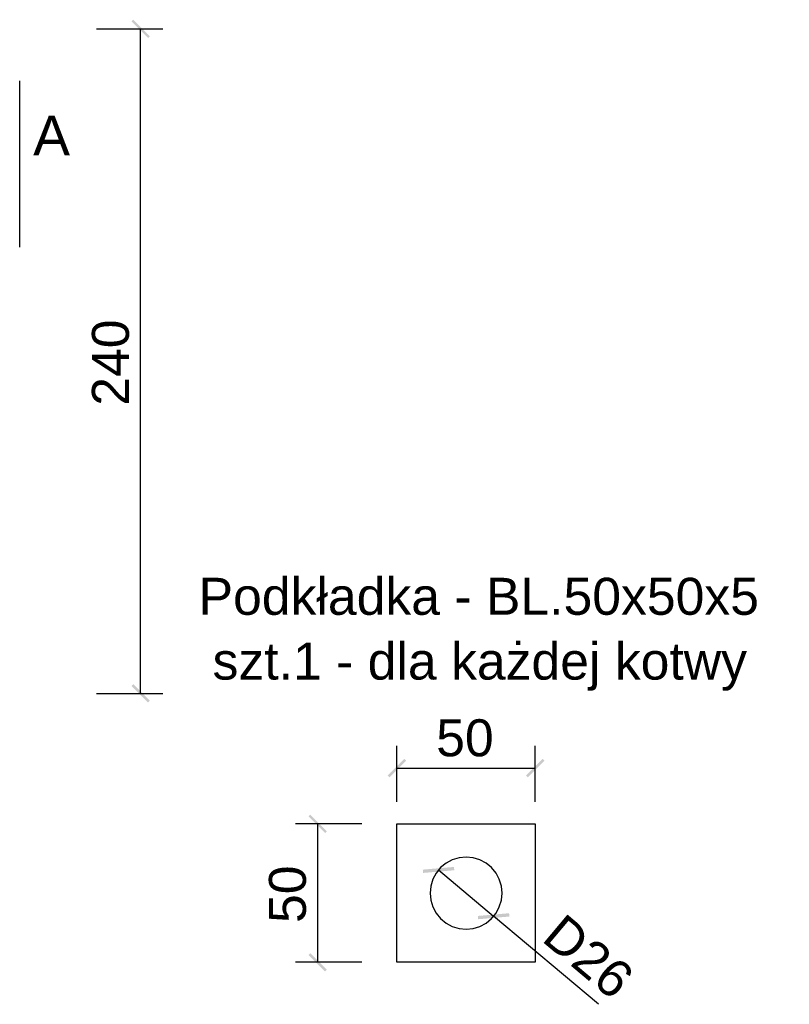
# Model space of a CAD drawing. Extents: x 68682 to 121374, y -47510 to -252.
# Tile 36 of 38: x 113394 to 113950, y -6269 to -5558. Entities that reach past the tile are written whole.
import ezdxf

# ---------------------------------------------------------------- set-up
doc = ezdxf.new("R2010")
doc.units = 0
doc.header["$LTSCALE"] = 1.125
doc.styles.add('ARIAL', font='arial.ttf')

msp = doc.modelspace()

# ---------------------------------------------------------------- hatches: boundary and pattern name
at = {"linetype": 'Continuous'}
for points in [[(113488.13, -5570.15), (113474.86, -5559.42), (113476.13, -5558.15)], [(113488.13, -5570.15), (113486.86, -5571.42), (113474.86, -5559.42)], [(113474.86, -6039.42), (113476.13, -6038.15), (113488.13, -6050.15)], [(113474.86, -6039.42), (113488.13, -6050.15), (113486.86, -6051.42)], [(113672.02, -6092.07), (113661.29, -6105.34), (113660.02, -6104.07)], [(113672.02, -6092.07), (113673.29, -6093.34), (113661.29, -6105.34)], [(113761.29, -6105.34), (113760.02, -6104.07), (113772.02, -6092.07)], [(113761.29, -6105.34), (113772.02, -6092.07), (113773.29, -6093.34)], [(113616.03, -6144.39), (113602.76, -6133.67), (113604.03, -6132.39)], [(113616.03, -6144.39), (113614.76, -6145.67), (113602.76, -6133.67)], [(113685.57, -6174.49), (113685.37, -6172.1), (113707.91, -6170.13)], [(113685.57, -6174.49), (113707.91, -6170.13), (113708.12, -6172.52)], [(113747.73, -6203.57), (113725.4, -6207.93), (113725.19, -6205.54)], [(113747.73, -6203.57), (113747.94, -6205.96), (113725.4, -6207.93)], [(113602.76, -6233.67), (113604.03, -6232.39), (113616.03, -6244.39)], [(113602.76, -6233.67), (113616.03, -6244.39), (113614.76, -6245.67)]]:
    msp.add_hatch(color=4, dxfattribs=at).paths.add_polyline_path(points)

# ---------------------------------------------------------------- linework, layer by layer
at = {"color": 4, "linetype": 'Continuous'}
for p, q in [((113449.49, -5564.79), (113497.49, -5564.79)), ((113481.49, -6044.79), (113481.49, -5564.79)), ((113449.49, -6044.79), (113497.49, -6044.79)), ((113666.65, -6123.03), (113666.65, -6082.71)), ((113766.65, -6123.03), (113766.65, -6082.71)), ((113666.65, -6098.71), (113766.65, -6098.71)), ((113641.39, -6139.03), (113593.39, -6139.03)), ((113609.39, -6139.03), (113609.39, -6239.03)), ((113696.74, -6172.31), (113736.57, -6205.75)), ((113812.34, -6269.37), (113736.57, -6205.75)), ((113641.39, -6239.03), (113593.39, -6239.03))]:
    msp.add_line(p, q, dxfattribs=at)
at = {"color": 2, "linetype": 'Continuous'}
for p, q in [((113481.49, -5564.79), (113481.49, -5564.79)), ((113766.65, -6098.71), (113766.65, -6098.71)), ((113666.65, -6139.03), (113766.65, -6139.03)), ((113666.65, -6239.03), (113666.65, -6139.03)), ((113666.65, -6139.03), (113666.65, -6139.03)), ((113666.65, -6139.03), (113666.65, -6139.03)), ((113766.65, -6139.03), (113766.65, -6239.03)), ((113766.65, -6139.03), (113766.65, -6139.03)), ((113706.7, -6165.01), (113702.21, -6167.41)), ((113711.58, -6163.53), (113706.7, -6165.01)), ((113716.65, -6163.03), (113711.58, -6163.53)), ((113721.73, -6163.53), (113716.65, -6163.03)), ((113726.6, -6165.01), (113721.73, -6163.53)), ((113731.1, -6167.41), (113726.6, -6165.01)), ((113698.27, -6170.65), (113695.04, -6174.59)), ((113696.74, -6172.31), (113696.74, -6172.31)), ((113702.21, -6167.41), (113698.27, -6170.65)), ((113735.04, -6170.65), (113731.1, -6167.41)), ((113738.27, -6174.59), (113735.04, -6170.65)), ((113692.63, -6179.08), (113691.15, -6183.96)), ((113695.04, -6174.59), (113692.63, -6179.08)), ((113740.67, -6179.08), (113738.27, -6174.59)), ((113742.15, -6183.96), (113740.67, -6179.08)), ((113691.15, -6183.96), (113690.65, -6189.03)), ((113742.65, -6189.03), (113742.15, -6183.96)), ((113690.65, -6189.03), (113691.15, -6194.1)), ((113691.15, -6194.1), (113692.63, -6198.98)), ((113740.67, -6198.98), (113742.15, -6194.1)), ((113742.15, -6194.1), (113742.65, -6189.03)), ((113692.63, -6198.98), (113695.04, -6203.47)), ((113738.27, -6203.47), (113740.67, -6198.98)), ((113695.04, -6203.47), (113698.27, -6207.41)), ((113698.27, -6207.41), (113702.21, -6210.65)), ((113731.1, -6210.65), (113735.04, -6207.41)), ((113735.04, -6207.41), (113738.27, -6203.47)), ((113736.57, -6205.75), (113736.57, -6205.75)), ((113702.21, -6210.65), (113706.7, -6213.05)), ((113706.7, -6213.05), (113711.58, -6214.53)), ((113711.58, -6214.53), (113716.65, -6215.03)), ((113716.65, -6215.03), (113721.73, -6214.53)), ((113721.73, -6214.53), (113726.6, -6213.05)), ((113726.6, -6213.05), (113731.1, -6210.65)), ((113609.39, -6239.03), (113609.39, -6239.03)), ((113766.65, -6239.03), (113666.65, -6239.03)), ((113666.65, -6239.03), (113666.65, -6239.03))]:
    msp.add_line(p, q, dxfattribs=at)
at = {"color": 7, "linetype": 'Continuous'}
msp.add_line((113394.09, -5722.42), (113394.09, -5602.42), dxfattribs=at)

# ---------------------------------------------------------------- texts
at = {"color": 2, "linetype": 'Continuous', "style": 'ARIAL'}
for s, height, p in [('A', 28.65, (113403.79, -5656.21)), ('Podkładka - BL.50x50x5', 26.7422, (113523.36, -5988.03)), ('szt.1 - dla każdej kotwy', 26.7422, (113533.46, -6034.81)), ('50', 26.742, (113695.05, -6090.23))]:
    msp.add_text(s, height=height, dxfattribs=at).set_placement(p)
for s, rotation, p in [('240', 90, (113473.02, -5837.02)), ('50', 90, (113600.92, -6210.63)), ('D26', 319.98399, (113770.36, -6223.05))]:
    msp.add_text(s, height=26.742, rotation=rotation, dxfattribs=at).set_placement(p)

doc.saveas('drawing.dxf')
